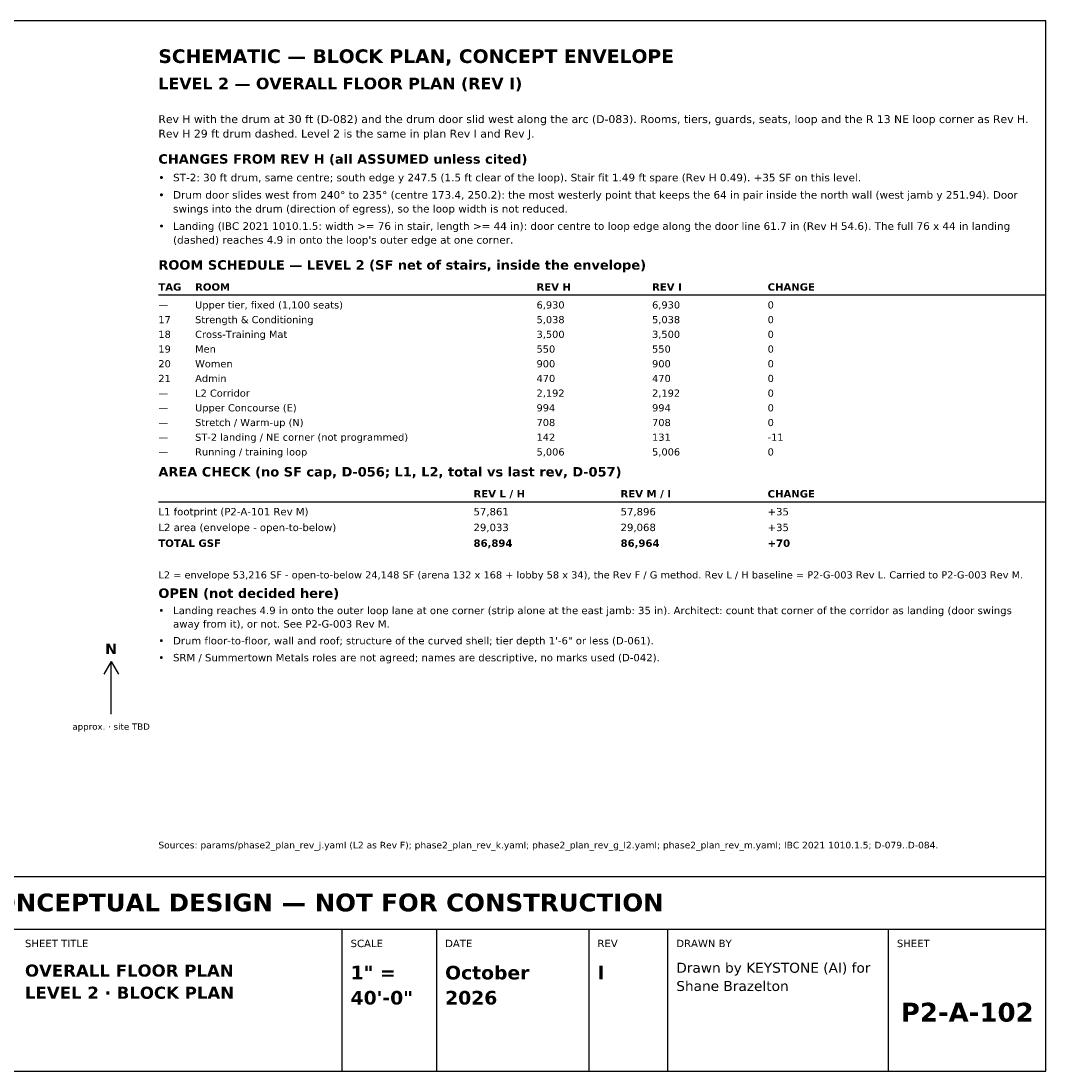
# Model space of a CAD drawing. Header units: inches. Extents: x 0.5 to 16.5, y 0.5 to 10.5.
# Tile 2 of 2: x 6.7 to 16.5, y 0.5 to 10.5. Entities that reach past the tile are written whole.
import ezdxf
from ezdxf.enums import TextEntityAlignment as Align

# ---------------------------------------------------------------- set-up
doc = ezdxf.new("R2010")
doc.units = ezdxf.units.IN
doc.header["$MEASUREMENT"] = 0
doc.layers.add('A-ANNO-TEXT', color=7, linetype='Continuous')
doc.layers.add('G-ANNO-TTLB', color=7, linetype='Continuous')
doc.styles.add('KS-BOLD', font='DejaVuSans-Bold.ttf')
doc.styles.add('KS-REG', font='DejaVuSans.ttf')

msp = doc.modelspace()

# ---------------------------------------------------------------- linework, layer by layer
at = {"layer": 'A-ANNO-TEXT'}
for p, q in [((8.05, 7.892), (16.5, 7.892)), ((8.05, 5.922), (16.5, 5.922)), ((7.6, 4.4), (7.53, 4.28)), ((7.6, 3.9), (7.6, 4.4)), ((7.6, 4.4), (7.67, 4.28))]:
    msp.add_line(p, q, dxfattribs=at)
at = {"layer": 'G-ANNO-TTLB'}
for p, q in [((0.5, 1.85), (16.5, 1.85)), ((9.8, 0.5), (9.8, 1.85)), ((10.7, 0.5), (10.7, 1.85)), ((12.15, 0.5), (12.15, 1.85)), ((12.9, 0.5), (12.9, 1.85)), ((15, 0.5), (15, 1.85))]:
    msp.add_line(p, q, dxfattribs=at)
for points in [[(0.5, 0.5), (16.5, 0.5), (16.5, 10.5), (0.5, 10.5)], [(0.5, 1.85), (16.5, 1.85), (16.5, 2.35), (0.5, 2.35)]]:
    msp.add_lwpolyline(points, close=True, dxfattribs=at)

# ---------------------------------------------------------------- texts
at = {"layer": 'A-ANNO-TEXT'}
for s, height, style, p in [('SCHEMATIC — BLOCK PLAN, CONCEPT ENVELOPE', 0.13, 'KS-BOLD', (8.05, 10.1)), ('LEVEL 2 — OVERALL FLOOR PLAN (REV I)', 0.11, 'KS-BOLD', (8.05, 9.85)), ('Rev H with the drum at 30 ft (D-082) and the drum door slid west along the arc (D-083). Rooms, tiers, guards, seats, loop and the R 13 NE loop corner as Rev H.', 0.075, 'KS-REG', (8.05, 9.528)), ('Rev H 29 ft drum dashed. Level 2 is the same in plan Rev I and Rev J.', 0.075, 'KS-REG', (8.05, 9.39)), ('CHANGES FROM REV H (all ASSUMED unless cited)', 0.09, 'KS-BOLD', (8.05, 9.141)), ('•', 0.072, 'KS-REG', (8.05, 8.973)), ('ST-2: 30 ft drum, same centre; south edge y 247.5 (1.5 ft clear of the loop). Stair fit 1.49 ft spare (Rev H 0.49). +35 SF on this level.', 0.072, 'KS-REG', (8.19, 8.973)), ('•', 0.072, 'KS-REG', (8.05, 8.808)), ('Drum door slides west from 240° to 235° (centre 173.4, 250.2): the most westerly point that keeps the 64 in pair inside the north wall (west jamb y 251.94). Door', 0.072, 'KS-REG', (8.19, 8.808)), ('swings into the drum (direction of egress), so the loop width is not reduced.', 0.072, 'KS-REG', (8.19, 8.676)), ('•', 0.072, 'KS-REG', (8.05, 8.511)), ('Landing (IBC 2021 1010.1.5: width >= 76 in stair, length >= 44 in): door centre to loop edge along the door line 61.7 in (Rev H 54.6). The full 76 x 44 in landing', 0.072, 'KS-REG', (8.19, 8.511)), ("(dashed) reaches 4.9 in onto the loop's outer edge at one corner.", 0.072, 'KS-REG', (8.19, 8.379)), ('ROOM SCHEDULE — LEVEL 2 (SF net of stairs, inside the envelope)', 0.09, 'KS-BOLD', (8.05, 8.132)), ('TAG', 0.07, 'KS-BOLD', (8.05, 7.932)), ('ROOM', 0.07, 'KS-BOLD', (8.4, 7.932)), ('REV H', 0.07, 'KS-BOLD', (11.65, 7.932)), ('REV I', 0.07, 'KS-BOLD', (12.75, 7.932)), ('CHANGE', 0.07, 'KS-BOLD', (13.85, 7.932)), ('Upper tier, fixed (1,100 seats)', 0.068, 'KS-REG', (8.4, 7.762)), ('6,930', 0.068, 'KS-REG', (11.65, 7.762)), ('6,930', 0.068, 'KS-REG', (12.75, 7.762)), ('0', 0.068, 'KS-REG', (13.85, 7.762)), ('—', 0.068, 'KS-REG', (8.05, 7.762)), ('17', 0.068, 'KS-REG', (8.05, 7.622)), ('Strength & Conditioning', 0.068, 'KS-REG', (8.4, 7.622)), ('5,038', 0.068, 'KS-REG', (11.65, 7.622)), ('5,038', 0.068, 'KS-REG', (12.75, 7.622)), ('0', 0.068, 'KS-REG', (13.85, 7.622)), ('18', 0.068, 'KS-REG', (8.05, 7.482)), ('Cross-Training Mat', 0.068, 'KS-REG', (8.4, 7.482)), ('3,500', 0.068, 'KS-REG', (11.65, 7.482)), ('3,500', 0.068, 'KS-REG', (12.75, 7.482)), ('0', 0.068, 'KS-REG', (13.85, 7.482)), ('19', 0.068, 'KS-REG', (8.05, 7.342)), ('Men', 0.068, 'KS-REG', (8.4, 7.342)), ('550', 0.068, 'KS-REG', (11.65, 7.342)), ('550', 0.068, 'KS-REG', (12.75, 7.342)), ('0', 0.068, 'KS-REG', (13.85, 7.342)), ('20', 0.068, 'KS-REG', (8.05, 7.202)), ('Women', 0.068, 'KS-REG', (8.4, 7.202)), ('900', 0.068, 'KS-REG', (11.65, 7.202)), ('900', 0.068, 'KS-REG', (12.75, 7.202)), ('0', 0.068, 'KS-REG', (13.85, 7.202)), ('21', 0.068, 'KS-REG', (8.05, 7.062)), ('Admin', 0.068, 'KS-REG', (8.4, 7.062)), ('470', 0.068, 'KS-REG', (11.65, 7.062)), ('470', 0.068, 'KS-REG', (12.75, 7.062)), ('0', 0.068, 'KS-REG', (13.85, 7.062)), ('—', 0.068, 'KS-REG', (8.05, 6.922)), ('L2 Corridor', 0.068, 'KS-REG', (8.4, 6.922)), ('2,192', 0.068, 'KS-REG', (11.65, 6.922)), ('2,192', 0.068, 'KS-REG', (12.75, 6.922)), ('0', 0.068, 'KS-REG', (13.85, 6.922)), ('—', 0.068, 'KS-REG', (8.05, 6.782)), ('Upper Concourse (E)', 0.068, 'KS-REG', (8.4, 6.782)), ('994', 0.068, 'KS-REG', (11.65, 6.782)), ('994', 0.068, 'KS-REG', (12.75, 6.782)), ('0', 0.068, 'KS-REG', (13.85, 6.782)), ('Stretch / Warm-up (N)', 0.068, 'KS-REG', (8.4, 6.642)), ('708', 0.068, 'KS-REG', (11.65, 6.642)), ('708', 0.068, 'KS-REG', (12.75, 6.642)), ('0', 0.068, 'KS-REG', (13.85, 6.642)), ('—', 0.068, 'KS-REG', (8.05, 6.642)), ('—', 0.068, 'KS-REG', (8.05, 6.502)), ('ST-2 landing / NE corner (not programmed)', 0.068, 'KS-REG', (8.4, 6.502)), ('142', 0.068, 'KS-REG', (11.65, 6.502)), ('131', 0.068, 'KS-REG', (12.75, 6.502)), ('-11', 0.068, 'KS-REG', (13.85, 6.502)), ('Running / training loop', 0.068, 'KS-REG', (8.4, 6.362)), ('5,006', 0.068, 'KS-REG', (11.65, 6.362)), ('5,006', 0.068, 'KS-REG', (12.75, 6.362)), ('0', 0.068, 'KS-REG', (13.85, 6.362)), ('—', 0.068, 'KS-REG', (8.05, 6.362)), ('AREA CHECK (no SF cap, D-056; L1, L2, total vs last rev, D-057)', 0.09, 'KS-BOLD', (8.05, 6.162)), ('REV L / H', 0.07, 'KS-BOLD', (11.05, 5.962)), ('REV M / I', 0.07, 'KS-BOLD', (12.45, 5.962)), ('CHANGE', 0.07, 'KS-BOLD', (13.85, 5.962)), ('L1 footprint (P2-A-101 Rev M)', 0.07, 'KS-REG', (8.05, 5.792)), ('57,861', 0.07, 'KS-REG', (11.05, 5.792)), ('57,896', 0.07, 'KS-REG', (12.45, 5.792)), ('+35', 0.07, 'KS-REG', (13.85, 5.792)), ('L2 area (envelope - open-to-below)', 0.07, 'KS-REG', (8.05, 5.642)), ('29,033', 0.07, 'KS-REG', (11.05, 5.642)), ('29,068', 0.07, 'KS-REG', (12.45, 5.642)), ('+35', 0.07, 'KS-REG', (13.85, 5.642)), ('TOTAL GSF', 0.07, 'KS-BOLD', (8.05, 5.492)), ('86,894', 0.07, 'KS-BOLD', (11.05, 5.492)), ('86,964', 0.07, 'KS-BOLD', (12.45, 5.492)), ('+70', 0.07, 'KS-BOLD', (13.85, 5.492)), ('L2 = envelope 53,216 SF - open-to-below 24,148 SF (arena 132 x 168 + lobby 58 x 34), the Rev F / G method. Rev L / H baseline = P2-G-003 Rev L. Carried to P2-G-003 Rev M.', 0.068, 'KS-REG', (8.05, 5.191)), ('OPEN (not decided here)', 0.09, 'KS-BOLD', (8.05, 5.006)), ('Landing reaches 4.9 in onto the outer loop lane at one corner (strip alone at the east jamb: 35 in). Architect: count that corner of the corridor as landing (door swings', 0.07, 'KS-REG', (8.19, 4.851)), ('•', 0.07, 'KS-REG', (8.05, 4.851)), ('away from it), or not. See P2-G-003 Rev M.', 0.07, 'KS-REG', (8.19, 4.723)), ('•', 0.07, 'KS-REG', (8.05, 4.563)), ('Drum floor-to-floor, wall and roof; structure of the curved shell; tier depth 1\'-6" or less (D-061).', 0.07, 'KS-REG', (8.19, 4.563)), ('•', 0.07, 'KS-REG', (8.05, 4.402)), ('SRM / Summertown Metals roles are not agreed; names are descriptive, no marks used (D-042).', 0.07, 'KS-REG', (8.19, 4.402)), ('Sources: params/phase2_plan_rev_j.yaml (L2 as Rev F); phase2_plan_rev_k.yaml; phase2_plan_rev_g_l2.yaml; phase2_plan_rev_m.yaml; IBC 2021 1010.1.5; D-079..D-084.', 0.063, 'KS-REG', (8.05, 2.62))]:
    msp.add_text(s, height=height, dxfattribs=dict(at, style=style)).set_placement(p)
for s, height, style, p in [('N', 0.1, 'KS-BOLD', (7.6, 4.47)), ('approx. · site TBD', 0.06, 'KS-REG', (7.6, 3.75))]:
    msp.add_text(s, height=height, dxfattribs=dict(at, style=style)).set_placement(p, align=Align.CENTER)
at = {"layer": 'G-ANNO-TTLB', "style": 'KS-BOLD'}
for s, height, p in [('PRELIMINARY — CONCEPTUAL DESIGN — NOT FOR CONSTRUCTION', 0.17, (8.5, 2.02)), ('P2-A-102', 0.18, (15.75, 0.97))]:
    msp.add_text(s, height=height, dxfattribs=at).set_placement(p, align=Align.CENTER)
at = {"layer": 'G-ANNO-TTLB'}
for s, height, style, p in [('SHEET TITLE', 0.07, 'KS-REG', (6.78, 1.68)), ('SCALE', 0.07, 'KS-REG', (9.88, 1.68)), ('DATE', 0.07, 'KS-REG', (10.78, 1.68)), ('REV', 0.07, 'KS-REG', (12.23, 1.68)), ('DRAWN BY', 0.07, 'KS-REG', (12.98, 1.68)), ('SHEET', 0.07, 'KS-REG', (15.08, 1.68)), ('OVERALL FLOOR PLAN', 0.115, 'KS-BOLD', (6.78, 1.399)), ('1" =', 0.13, 'KS-BOLD', (9.88, 1.372)), ('October', 0.13, 'KS-BOLD', (10.78, 1.372)), ('I', 0.13, 'KS-BOLD', (12.23, 1.372)), ('Drawn by KEYSTONE (AI) for', 0.095, 'KS-REG', (12.98, 1.436)), ('LEVEL 2 · BLOCK PLAN', 0.115, 'KS-BOLD', (6.78, 1.188)), ('Shane Brazelton', 0.095, 'KS-REG', (12.98, 1.262)), ('40\'-0"', 0.13, 'KS-BOLD', (9.88, 1.133)), ('2026', 0.13, 'KS-BOLD', (10.78, 1.133))]:
    msp.add_text(s, height=height, dxfattribs=dict(at, style=style)).set_placement(p)

doc.saveas('drawing.dxf')
